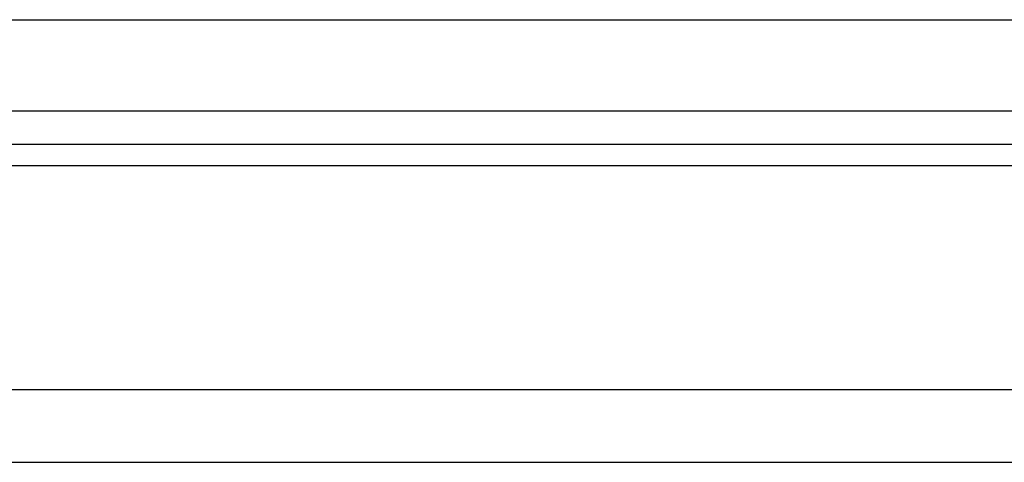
# Model space of a CAD drawing. Header units: millimetres. Extents: x 8 to 316, y 85 to 204.
# Tile 30 of 54: x 225.75 to 241.99, y 103.31 to 110.61. Entities that reach past the tile are written whole.
import ezdxf

# ---------------------------------------------------------------- set-up
doc = ezdxf.new("R2010")
doc.units = ezdxf.units.MM
doc.header["$LTSCALE"] = 0.15
doc.layers.add('OUT', color=3, linetype='CONTINUOUS')

msp = doc.modelspace()

# ---------------------------------------------------------------- linework, layer by layer
at = {"layer": 'OUT', "color": 0}
for p, q in [((188.971, 110.61), (276.971, 110.61)), ((188.971, 109.11), (276.971, 109.11)), ((160.546, 108.557), (308.971, 108.557)), ((160.491, 108.203), (308.971, 108.203)), ((159.369, 104.51), (308.971, 104.51)), ((122.971, 103.31), (308.971, 103.31))]:
    msp.add_line(p, q, dxfattribs=at)

doc.saveas('drawing.dxf')
